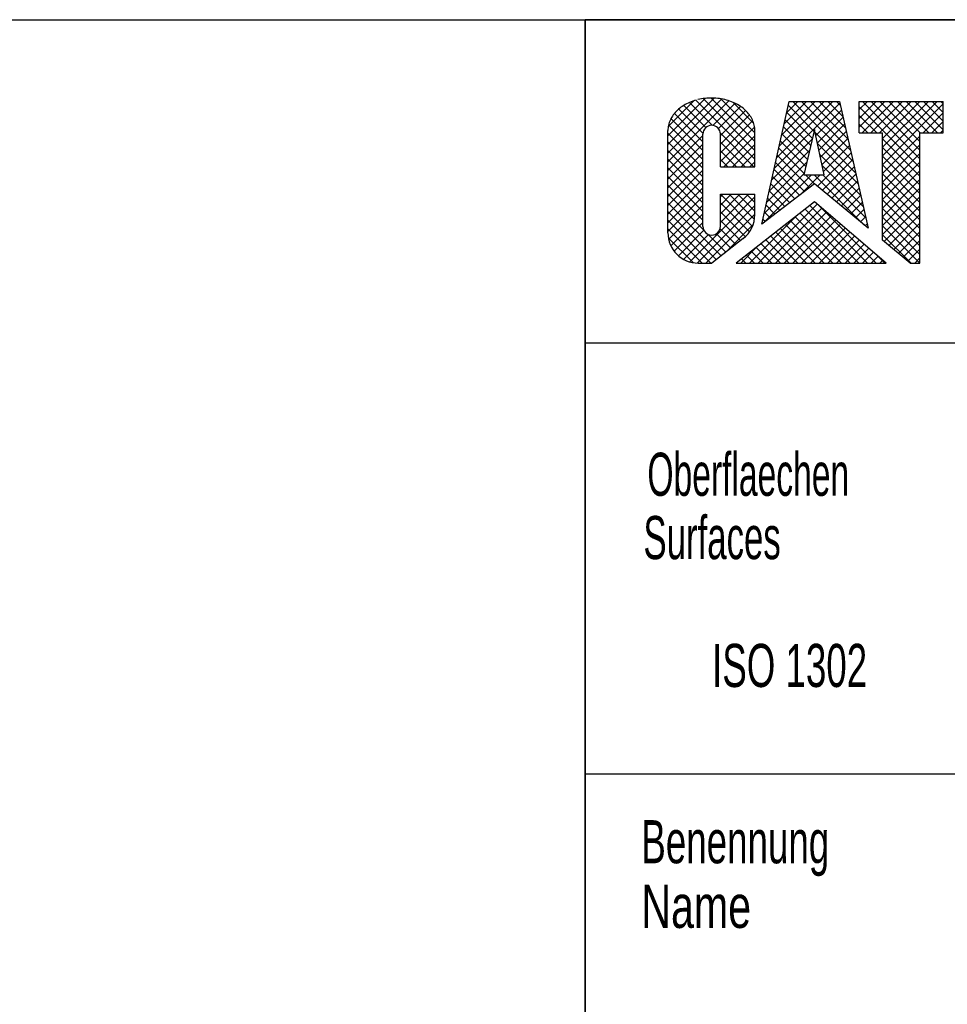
# Model space of a CAD drawing. Header units: millimetres. Extents: x 0 to 1189, y 0 to 841.
# Tile 66 of 117: x 966 to 1009, y 39 to 85. Entities that reach past the tile are written whole.
import ezdxf
from ezdxf.enums import TextEntityAlignment as Align

# ---------------------------------------------------------------- set-up
doc = ezdxf.new("R2010")
doc.units = ezdxf.units.MM
doc.header["$LTSCALE"] = 65.395
doc.layers.get('0').update_dxf_attribs({"linetype": 'CONTINUOUS'})
doc.styles.get("Standard").update_dxf_attribs({"font": 'txt', "width": 0.6})
doc.styles.add('TEXTSTYLE_3', font='txt', dxfattribs={"width": 0.8})

# ---------------------------------------------------------------- blocks, each defined once
blk = doc.blocks.new('*T1158')
at = {"color": 2, "linetype": 'Continuous'}
for p, q in [((0, 0), (278, 0)), ((0, 0), (0, -47.5)), ((278, 0), (278, -47.5)), ((0, -7), (278, -7)), ((8, -7), (8, -47.5)), ((0, -14), (278, -14)), ((0, -26.5), (278, -26.5)), ((0, -33.5), (278, -33.5)), ((0, -40.5), (278, -40.5)), ((0, -47.5), (278, -47.5))]:
    blk.add_line(p, q, dxfattribs=at)
for s, width, p in [('Anmerkung / REMARKS', 0.674185, (1.05, -5.25)), ('SPACE REQUIRED FOR MEASURING TORSIONAL VIBRATIONS, AND/OR FOR REMOVAL OF THE VIBRATION DAMPER AND/OR LUBOIL PUMP', 0.683886, (9.05, -12.25)), ('SPACE REQUIRED FOR REMOVAL OF PISTON AND CYLINDER LINER', 0.681818, (9.05, -19.25)), ('REDUCED REMOVAL HEIGHT FOR CYLINDER LINER 2940mm', 0.684524, (9.05, -24.5)), ('SPACE REQUIRED FOR TERMINAL SET', 0.682028, (9.05, -31.75)), ('SPACE REQUIRED FOR TURBOCHARGER SHAFT', 0.692407, (9.05, -38.75)), ('SPACE TRQUIRED FOR CHARGE AIR COOLER REMOVING', 0.684656, (9.05, -45.75))]:
    blk.add_text(s, height=3.5, dxfattribs=dict(at, width=width)).set_placement(p)
at = {"color": 2, "linetype": 'Continuous', "width": 0.619048}
for s, p in [('b', (4, -12.25)), ('e', (4, -19.25)), ('k', (4, -31.75)), ('o', (4, -38.75)), ('p', (4, -45.75))]:
    blk.add_text(s, height=3.5, dxfattribs=at).set_placement(p, align=Align.CENTER)
blk = doc.blocks.new('*T1160')
at = {"color": 5, "linetype": 'Continuous'}
for p, q in [((0, 0), (187, 0)), ((0, 0), (0, -75)), ((187, 0), (187, -75)), ((0, -75), (187, -75))]:
    blk.add_line(p, q, dxfattribs=at)
at = {"color": 2, "linetype": 'Continuous', "style": 'TEXTSTYLE_3'}
for s, width, p in [('8M32E_CFWS', 0.738095, (73.4, -6.75)), ('1.5', 0.52381, (113.757, -6.75)), ('8M32E_CFWS', 0.738095, (73.4, -13.25)), ('1.5', 0.52381, (113.757, -13.25))]:
    blk.add_text(s, height=5, dxfattribs=dict(at, width=width)).set_placement(p)
at = {"color": 2, "linetype": 'Continuous', "style": 'TEXTSTYLE_3', "width": 0.529762}
blk.add_text('1:20', height=5, dxfattribs=at).set_placement((128.405, -22.5), align=Align.CENTER)
at = {"color": 2, "linetype": 'Continuous', "style": 'TEXTSTYLE_3'}
for s, width, p in [('~48000', 0.690476, (185.6, -22.5)), ('1', 0.47619, (185.6, -62.75)), ('1', 0.47619, (185.6, -73.25))]:
    blk.add_text(s, height=5, dxfattribs=dict(at, width=width)).set_placement(p, align=Align.RIGHT)
at = {"color": 7, "linetype": 'Continuous', "style": 'TEXTSTYLE_3'}
for s, width, p in [('Motor - Einbauzeichnung', 0.602484, (23.4, -43.125)), ('ENGINE INSTALLATION DRAWING', 0.69224, (23.4, -51.875))]:
    blk.add_text(s, height=5, dxfattribs=dict(at, width=width)).set_placement(p)
at = {"color": 7, "linetype": 'Continuous', "style": 'TEXTSTYLE_3', "width": 0.738095}
blk.add_text('8M32E CFWS', height=5, dxfattribs=at).set_placement((121.5, -72.75), align=Align.CENTER)

msp = doc.modelspace()

# ---------------------------------------------------------------- linework, layer by layer
at = {"color": 6, "linetype": 'Continuous'}
for p, q in [((1179, 85), (992, 85)), ((992, 10), (992, 85)), ((1179, 70), (992, 70))]:
    msp.add_line(p, q, dxfattribs=at)
at = {"color": 5, "linetype": 'Continuous'}
for p, q in [((997.99719, 81.36349), (995.84867, 79.21497)), ((997.58099, 81.35136), (995.84867, 79.61904)), ((998.35857, 81.3208), (995.84867, 78.8109)), ((997.324, 81.31104), (997.24308, 81.29274)), ((997.40587, 81.32678), (997.324, 81.31104)), ((997.48855, 81.33994), (997.40587, 81.32678)), ((999.88474, 78.93832), (997.48386, 81.33919)), ((997.57189, 81.3505), (997.48855, 81.33994)), ((997.65575, 81.35844), (997.57189, 81.3505)), ((997.73998, 81.36373), (997.65575, 81.35844)), ((997.82443, 81.36638), (997.73998, 81.36373)), ((997.90895, 81.36638), (997.82443, 81.36638)), ((999.88474, 79.34239), (997.86075, 81.36638)), ((997.99341, 81.36373), (997.90895, 81.36638)), ((998.07763, 81.35844), (997.99341, 81.36373)), ((998.16149, 81.3505), (998.07763, 81.35844)), ((998.24483, 81.33994), (998.16149, 81.3505)), ((998.32751, 81.32678), (998.24483, 81.33994)), ((999.88474, 79.74646), (998.30005, 81.33115)), ((998.40938, 81.31104), (998.32751, 81.32678)), ((998.4903, 81.29274), (998.40938, 81.31104)), ((998.68001, 81.23817), (995.84867, 78.40683)), ((997.06892, 81.24336), (995.86364, 80.03808)), ((996.39561, 80.88993), (996.33905, 80.84289)), ((996.45475, 80.93516), (996.39561, 80.88993)), ((996.51636, 80.9785), (996.45475, 80.93516)), ((996.58035, 81.01986), (996.51636, 80.9785)), ((996.64659, 81.05918), (996.58035, 81.01986)), ((997.61247, 79.99837), (996.58702, 81.02382)), ((996.71497, 81.09639), (996.64659, 81.05918)), ((996.78537, 81.13143), (996.71497, 81.09639)), ((996.85767, 81.16423), (996.78537, 81.13143)), ((997.91753, 80.09738), (996.85287, 81.16205)), ((996.93174, 81.19472), (996.85767, 81.16423)), ((997.00746, 81.22286), (996.93174, 81.19472)), ((997.08467, 81.24861), (997.00746, 81.22286)), ((997.16326, 81.27192), (997.08467, 81.24861)), ((999.88474, 78.53424), (997.15077, 81.26822)), ((998.96759, 81.12168), (997.94051, 80.0946)), ((999.22375, 80.97377), (998.19711, 79.94713)), ((998.57012, 81.27192), (998.4903, 81.29274)), ((998.64871, 81.24861), (998.57012, 81.27192)), ((998.72593, 81.22286), (998.64871, 81.24861)), ((998.80164, 81.19472), (998.72593, 81.22286)), ((998.87571, 81.16422), (998.80164, 81.19472)), ((999.82918, 80.20609), (998.86778, 81.16749)), ((998.94801, 81.13143), (998.87571, 81.16422)), ((999.01841, 81.09639), (998.94801, 81.13143)), ((999.08679, 81.05918), (999.01841, 81.09639)), ((999.15303, 81.01986), (999.08679, 81.05918)), ((999.21702, 80.9785), (999.15303, 81.01986)), ((999.27863, 80.93516), (999.21702, 80.9785)), ((999.33777, 80.88993), (999.27863, 80.93516)), ((999.39433, 80.84288), (999.33777, 80.88993)), ((1000.20981, 75.52125), (1001.48289, 81.20969)), ((1003.8294, 81.13463), (1000.78468, 78.08992)), ((1003.50038, 81.20969), (1000.90119, 78.6105)), ((1003.09631, 81.20969), (1001.0177, 79.13107)), ((1002.69224, 81.20969), (1001.1342, 79.65165)), ((1002.28817, 81.20969), (1001.25071, 80.17223)), ((1001.8841, 81.20969), (1001.36721, 80.6928)), ((1002.63995, 79.81974), (1001.44031, 81.01939)), ((1001.48289, 81.20969), (1003.81245, 81.20969)), ((1004.44197, 78.42179), (1001.65408, 81.20969)), ((1004.32412, 78.94372), (1002.05815, 81.20969)), ((1004.20627, 79.46564), (1002.46222, 81.20969)), ((1004.08841, 79.98757), (1002.86629, 81.20969)), ((1003.97056, 80.50949), (1003.27036, 81.20969)), ((1003.85271, 81.03141), (1003.67443, 81.20969)), ((1003.81245, 81.20969), (1005.13974, 75.33164)), ((1004.73346, 81.20969), (1008.6341, 81.20969)), ((1004.73346, 79.74696), (1004.73346, 81.20969)), ((1005.11667, 81.20969), (1004.73346, 80.82648)), ((1005.52074, 81.20969), (1004.73346, 80.42241)), ((1005.92481, 81.20969), (1004.73346, 80.01834)), ((1007.55055, 78.14172), (1004.73346, 80.9588)), ((1006.32888, 81.20969), (1004.86615, 79.74696)), ((1007.55055, 78.54579), (1004.88665, 81.20969)), ((1006.73295, 81.20969), (1005.27022, 79.74696)), ((1007.55055, 78.94986), (1005.29072, 81.20969)), ((1007.13702, 81.20969), (1005.67429, 79.74696)), ((1007.55055, 79.35393), (1005.69479, 81.20969)), ((1007.54109, 81.20969), (1005.81696, 79.48556)), ((1007.94516, 81.20969), (1005.81696, 79.08149)), ((1008.34924, 81.20969), (1005.81696, 78.67742)), ((1008.6341, 81.09048), (1005.81696, 78.27334)), ((1007.56159, 79.74696), (1006.09886, 81.20969)), ((1007.96566, 79.74696), (1006.50293, 81.20969)), ((1008.36973, 79.74696), (1006.907, 81.20969)), ((1008.6341, 79.88666), (1007.31107, 81.20969)), ((1008.6341, 80.29073), (1007.71514, 81.20969)), ((1008.6341, 80.6948), (1008.11922, 81.20969)), ((1008.6341, 81.09887), (1008.52329, 81.20969)), ((1008.6341, 79.74696), (1008.6341, 81.20969)), ((995.99037, 80.41169), (995.96091, 80.35235)), ((997.47392, 78.92471), (995.98923, 80.4094)), ((996.02312, 80.47005), (995.99037, 80.41169)), ((996.05911, 80.52733), (996.02312, 80.47005)), ((996.09828, 80.58343), (996.05911, 80.52733)), ((996.14054, 80.63825), (996.09828, 80.58343)), ((996.18583, 80.6917), (996.14054, 80.63825)), ((997.47392, 79.32878), (996.15151, 80.65119)), ((996.23406, 80.74369), (996.18583, 80.6917)), ((996.28517, 80.79411), (996.23406, 80.74369)), ((996.33905, 80.84289), (996.28517, 80.79411)), ((997.47574, 79.73103), (996.35261, 80.85416)), ((999.44819, 80.79413), (998.28654, 79.63248)), ((999.63775, 80.57963), (998.28654, 79.22841)), ((999.44821, 80.79411), (999.39433, 80.84288)), ((999.49932, 80.74369), (999.44821, 80.79411)), ((999.54755, 80.6917), (999.49932, 80.74369)), ((999.59284, 80.63825), (999.54755, 80.6917)), ((999.6351, 80.58342), (999.59284, 80.63825)), ((999.67427, 80.52732), (999.6351, 80.58342)), ((999.71026, 80.47005), (999.67427, 80.52732)), ((999.74301, 80.41169), (999.71026, 80.47005)), ((999.77247, 80.35235), (999.74301, 80.41169)), ((1002.56249, 79.49314), (1001.36641, 80.68921)), ((1003.90383, 80.805), (1002.72183, 79.623)), ((1003.97827, 80.47536), (1002.79238, 79.28947)), ((1005.54123, 79.74696), (1004.73346, 80.55473)), ((1008.6341, 80.68641), (1007.69465, 79.74696)), ((995.85574, 79.98177), (995.85043, 79.91859)), ((995.86457, 80.04473), (995.85574, 79.98177)), ((995.87692, 80.10735), (995.86457, 80.04473)), ((995.89275, 80.16954), (995.87692, 80.10735)), ((997.47392, 78.52063), (995.879, 80.11555)), ((995.91206, 80.23117), (995.89275, 80.16954)), ((995.93479, 80.29214), (995.91206, 80.23117)), ((995.96091, 80.35235), (995.93479, 80.29214)), ((999.7852, 80.323), (998.28654, 78.82434)), ((999.874, 80.00773), (998.28654, 78.42027)), ((999.79859, 80.29214), (999.77247, 80.35235)), ((999.82132, 80.23117), (999.79859, 80.29214)), ((999.84063, 80.16954), (999.82132, 80.23117)), ((999.85646, 80.10735), (999.84063, 80.16954)), ((999.86881, 80.04473), (999.85646, 80.10735)), ((999.87764, 79.98177), (999.86881, 80.04473)), ((999.88295, 79.91859), (999.87764, 79.98177)), ((1002.40756, 78.83992), (1001.21862, 80.02886)), ((1002.48502, 79.16653), (1001.29252, 80.35904)), ((1004.0527, 80.14572), (1002.86293, 78.95595)), ((1005.13716, 79.74696), (1004.73346, 80.15066)), ((1008.6341, 80.28234), (1008.09872, 79.74696)), ((995.85043, 79.91859), (995.84865, 79.8553)), ((995.84867, 75.11494), (995.84867, 79.85529)), ((997.47393, 78.11656), (995.84867, 79.74182)), ((997.47392, 79.62801), (995.84867, 78.00276)), ((997.47395, 75.41291), (997.47392, 79.69278)), ((999.83906, 78.17586), (998.28486, 79.73005)), ((998.28654, 78.17586), (998.28654, 79.69278)), ((999.88474, 79.6144), (998.4462, 78.17586)), ((999.88473, 79.85529), (999.88295, 79.91859)), ((999.88474, 78.17586), (999.88474, 79.85529)), ((1002.33009, 78.51332), (1001.14473, 79.69868)), ((1002.66123, 79.90948), (1002.16011, 77.79664)), ((1003.10816, 77.79664), (1002.66123, 79.90948)), ((1004.55983, 77.89987), (1002.69102, 79.76868)), ((1004.12713, 79.81608), (1002.93348, 78.62243)), ((1004.20157, 79.48645), (1003.00403, 78.28891)), ((1004.73346, 79.74696), (1005.81696, 79.74696)), ((1005.81696, 74.76916), (1005.81696, 79.74696)), ((1007.55055, 79.60286), (1005.81696, 77.86927)), ((1007.55055, 79.74696), (1008.6341, 79.74696)), ((1007.55055, 73.70639), (1007.55055, 79.74696)), ((1008.6341, 79.87827), (1008.50279, 79.74696)), ((997.47393, 77.71248), (995.84867, 79.33774)), ((997.47392, 79.22394), (995.84867, 77.59869)), ((999.43498, 78.17586), (998.28654, 79.32431)), ((999.88474, 79.21033), (998.85027, 78.17586)), ((1002.55332, 79.45448), (1000.66818, 77.56934)), ((1002.17517, 77.8601), (1000.99694, 79.03833)), ((1002.25263, 78.18671), (1001.07083, 79.3685)), ((1004.67768, 77.37794), (1002.79942, 79.2562)), ((1004.276, 79.15681), (1003.07458, 77.95539)), ((1007.55055, 77.73765), (1005.81696, 79.47123)), ((1007.55055, 79.19879), (1005.81696, 77.4652)), ((1007.55055, 77.33357), (1005.81696, 79.06716)), ((997.47393, 77.30841), (995.84867, 78.93367)), ((997.47392, 78.81987), (995.84867, 77.19462)), ((999.03091, 78.17586), (998.28654, 78.92023)), ((999.88474, 78.80626), (999.25434, 78.17586)), ((1002.42768, 78.92478), (1000.55167, 77.04876)), ((1002.42272, 77.20848), (1000.92305, 78.70815)), ((1004.35044, 78.82717), (1002.79909, 77.27582)), ((1004.79553, 76.85602), (1002.90782, 78.74373)), ((1007.55055, 78.79471), (1005.81696, 77.06113)), ((1007.55055, 76.9295), (1005.81696, 78.66309)), ((997.47394, 76.90434), (995.84867, 78.5296)), ((997.47393, 78.4158), (995.84867, 76.79054)), ((997.47394, 76.50026), (995.84867, 78.12553)), ((998.62684, 78.17586), (998.28654, 78.51616)), ((998.28654, 78.17586), (999.88474, 78.17586)), ((999.88474, 78.40219), (999.65841, 78.17586)), ((1002.30205, 78.39507), (1000.43517, 76.52819)), ((1002.19345, 77.03367), (1000.84915, 78.37797)), ((1004.91339, 76.3341), (1003.01623, 78.23126)), ((1004.42487, 78.49754), (1003.01982, 77.09248)), ((1004.4993, 78.1679), (1003.24055, 76.90914)), ((1007.55055, 78.39064), (1005.81696, 76.65706)), ((1007.55055, 76.52543), (1005.81696, 78.25902)), ((997.47393, 78.01173), (995.84867, 76.38647)), ((997.47394, 76.09619), (995.84867, 77.72146)), ((1002.17641, 77.86536), (1000.31866, 76.00761)), ((1002.51176, 77.79664), (1000.32163, 75.60651)), ((1001.73492, 76.68406), (1000.70136, 77.71762)), ((1001.96419, 76.85887), (1000.77526, 78.0478)), ((1002.91583, 77.79664), (1002.02259, 76.9034)), ((1002.16011, 77.79664), (1003.10816, 77.79664)), ((1002.65199, 77.38328), (1002.23863, 77.79664)), ((1004.95054, 75.4888), (1002.6427, 77.79664)), ((1005.03124, 75.81217), (1003.04677, 77.79664)), ((1004.57374, 77.83826), (1003.46128, 76.7258)), ((1007.55055, 77.98657), (1005.81696, 76.25299)), ((1007.55055, 76.12136), (1005.81696, 77.85494)), ((997.47393, 77.60766), (995.84867, 75.9824)), ((997.47394, 75.69212), (995.84867, 77.31739)), ((997.47393, 77.20359), (995.84867, 75.57833)), ((1002.66123, 77.39033), (1000.20981, 75.52125)), ((1001.50565, 76.50926), (1000.62747, 77.38744)), ((1005.13974, 75.33164), (1002.66123, 77.39033)), ((1004.64817, 77.50862), (1003.68201, 76.54246)), ((1007.55055, 77.5825), (1005.81696, 75.84892)), ((1007.55055, 75.71729), (1005.81696, 77.45087)), ((997.50507, 75.25691), (995.84867, 76.91332)), ((997.47394, 76.79953), (995.84867, 75.17426)), ((999.88474, 76.7859), (996.86185, 73.76301)), ((998.28654, 76.90275), (999.88474, 76.90275)), ((998.28654, 75.41291), (998.28654, 76.90275)), ((998.3853, 76.90275), (998.28654, 76.80398)), ((998.78937, 76.90275), (998.28654, 76.39991)), ((999.19344, 76.90275), (998.28654, 75.99584)), ((999.59751, 76.90275), (998.28654, 75.59177)), ((999.77507, 75.41134), (998.28654, 76.89988)), ((999.86561, 75.72488), (998.68774, 76.90275)), ((999.88474, 76.10982), (999.09181, 76.90275)), ((999.88474, 76.51389), (999.49588, 76.90275)), ((999.88474, 75.95625), (999.88474, 76.90275)), ((1001.27638, 76.33446), (1000.55357, 77.05727)), ((1004.7226, 77.17899), (1003.90274, 76.35912)), ((1004.79704, 76.84935), (1004.12347, 76.17578)), ((1007.55055, 77.17843), (1005.81696, 75.44485)), ((1007.55055, 75.31322), (1005.81696, 77.0468)), ((1007.55055, 76.77436), (1005.81696, 75.04078)), ((998.31378, 74.04414), (995.84867, 76.50925)), ((997.47394, 76.39546), (995.88325, 74.80477)), ((999.88474, 76.38183), (997.21008, 73.70717)), ((999.63165, 75.15069), (998.28654, 76.49581)), ((1002.65279, 76.54274), (999.01793, 73.70639)), ((1002.77224, 76.44084), (1000.03779, 73.70639)), ((1000.81785, 75.98485), (1000.40579, 76.39691)), ((1001.04712, 76.15965), (1000.47968, 76.72709)), ((1005.11667, 73.70639), (1002.44357, 76.37948)), ((1005.97776, 73.70639), (1002.65279, 76.54274)), ((1005.52074, 73.70639), (1002.86782, 76.35931)), ((1004.87147, 76.51971), (1004.3442, 75.99244)), ((1007.55055, 74.90915), (1005.81696, 76.64273)), ((1007.55055, 76.37029), (1005.88932, 74.70906)), ((998.08665, 73.86719), (995.84867, 76.10518)), ((997.47394, 75.99139), (995.98758, 74.50503)), ((999.88474, 75.97776), (997.61337, 73.70639)), ((999.44474, 74.93353), (998.28654, 76.09174)), ((1001.82106, 75.89373), (999.63372, 73.70639)), ((1000.58858, 75.81005), (1000.33189, 76.06674)), ((1002.9903, 76.25482), (1000.44186, 73.70639)), ((1003.20836, 76.06881), (1000.84594, 73.70639)), ((1003.42642, 75.8828), (1001.25001, 73.70639)), ((1003.90445, 73.70639), (1001.76267, 75.84817)), ((1004.30852, 73.70639), (1001.98964, 76.02527)), ((1004.7126, 73.70639), (1002.21661, 76.20238)), ((1004.94591, 76.19007), (1004.56493, 75.80909)), ((1005.02034, 75.86044), (1004.78566, 75.62575)), ((1007.55055, 74.50508), (1005.81696, 76.23866)), ((1007.55055, 74.10101), (1005.81696, 75.83459)), ((1007.55055, 75.96622), (1006.11005, 74.52572)), ((997.84339, 73.70639), (995.84867, 75.7011)), ((997.47394, 75.58732), (996.14164, 74.25501)), ((999.22227, 74.75193), (998.28654, 75.68767)), ((999.80763, 75.49658), (998.50122, 74.19017)), ((1000.35932, 75.63524), (1000.258, 75.73656)), ((1003.09631, 73.70639), (1001.30874, 75.49395)), ((1003.50038, 73.70639), (1001.53571, 75.67106)), ((1003.64448, 75.69679), (1001.65408, 73.70639)), ((1003.86253, 75.51077), (1002.05815, 73.70639)), ((1005.09477, 75.5308), (1005.00639, 75.44241)), ((1007.54109, 73.70639), (1005.81696, 75.43052)), ((1007.55055, 75.56215), (1006.33078, 74.34238)), ((997.43932, 73.70639), (995.84867, 75.29703)), ((997.51853, 75.22784), (996.3382, 74.04751)), ((997.73011, 75.03535), (996.57654, 73.88178)), ((998.5409, 74.22109), (997.72426, 75.03773)), ((998.76803, 74.39803), (998.0969, 75.06916)), ((998.99515, 74.57498), (998.27047, 75.29966)), ((1001.8841, 73.70639), (1000.62785, 74.96264)), ((1002.28817, 73.70639), (1000.85481, 75.13974)), ((1002.69224, 73.70639), (1001.08178, 75.31685)), ((1004.08059, 75.32476), (1002.46222, 73.70639)), ((1004.29865, 75.13875), (1002.86629, 73.70639)), ((1004.51671, 74.95273), (1003.27036, 73.70639)), ((1007.13702, 73.70639), (1005.81696, 75.02645)), ((1007.55055, 75.15807), (1006.55151, 74.15904)), ((997.01411, 73.72752), (995.86982, 74.87181)), ((999.34183, 74.84507), (997.88025, 73.70639)), ((1001.07596, 73.70639), (1000.17392, 74.60843)), ((1001.48003, 73.70639), (1000.40088, 74.78553)), ((1004.73477, 74.76672), (1003.67443, 73.70639)), ((1004.95282, 74.58071), (1004.0785, 73.70639)), ((1007.09649, 73.70639), (1005.81696, 74.76916)), ((1007.55055, 74.754), (1006.77225, 73.9757)), ((999.98169, 74.45843), (999.22965, 73.70639)), ((999.86374, 73.70639), (999.49302, 74.07711)), ((1000.26781, 73.70639), (999.71999, 74.25421)), ((1000.67188, 73.70639), (999.94695, 74.43132)), ((1005.17088, 74.39469), (1004.48258, 73.70639)), ((1005.38894, 74.20868), (1004.88665, 73.70639)), ((1005.607, 74.02267), (1005.29072, 73.70639)), ((1005.92481, 73.70639), (1005.61742, 74.01378)), ((1007.55055, 74.34993), (1006.99298, 73.79236)), ((997.25725, 73.70639), (997.88025, 73.70639)), ((999.01793, 73.70639), (1005.97776, 73.70639)), ((999.0556, 73.70639), (999.03909, 73.7229)), ((999.45967, 73.70639), (999.26606, 73.9)), ((1005.82506, 73.83665), (1005.69479, 73.70639)), ((1007.09649, 73.70639), (1007.55055, 73.70639)), ((1007.55055, 73.94586), (1007.31107, 73.70639))]:
    msp.add_line(p, q, dxfattribs=at)
at = {"color": 7, "linetype": 'Continuous'}
msp.add_line((1179, 50), (992, 50), dxfattribs=at)
at = {"color": 5, "linetype": 'Continuous'}
for centre, radius, start, end in [((997.88025, 79.69278), 0.40632, 0, 180), ((998.47617, 75.95625), 1.40857, 307.920834, 360), ((997.88025, 75.41291), 0.40632, 180, 360), ((997.25725, 75.11494), 1.40857, 180, 270)]:
    msp.add_arc(centre, radius, start, end, dxfattribs=at)

# ---------------------------------------------------------------- block references
for name, p in [('*T1158', (901.00016, 132.49999)), ('*T1160', (992, 85))]:
    msp.add_blockref(name, p)

# ---------------------------------------------------------------- texts
at = {"color": 5, "linetype": 'Continuous', "style": 'TEXTSTYLE_3'}
for s, width, p in [('Oberflaechen', 0.583333, (994.89621, 62.9107)), ('Surfaces', 0.604167, (994.71098, 59.97386)), ('Benennung', 0.637566, (994.61408, 45.8631)), ('Name', 0.714286, (994.61408, 42.8631))]:
    msp.add_text(s, height=2, dxfattribs=dict(at, width=width)).set_placement(p)
at = {"color": 5, "linetype": 'Continuous', "style": 'TEXTSTYLE_3', "width": 0.636905}
msp.add_text('ISO 1302', height=2, dxfattribs=at).set_placement((1001.4988, 54.04155), align=Align.CENTER)

doc.saveas('drawing.dxf')
